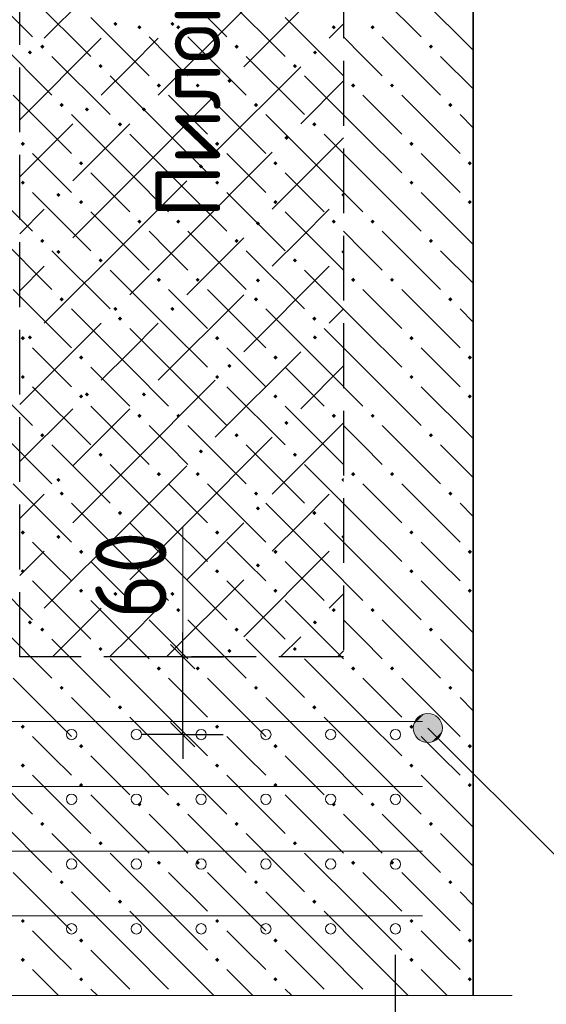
# Model space of a CAD drawing. Header units: millimetres. Extents: x 0 to 50400, y 0 to 35640.
# Tile 45 of 52: x 17240 to 19191, y 25236 to 28884. Entities that reach past the tile are written whole.
import ezdxf

# ---------------------------------------------------------------- set-up
doc = ezdxf.new("R2010")
doc.units = ezdxf.units.MM
doc.linetypes.add('______2', pattern=[324, 240, -84])
for name, color, linetype, lineweight in [('Standard', 7, 'Continuous', 25), ('ЖБ Перекрытие верхний уровень', 7, 'Continuous', 35), ('ЖБ Пилон', 7, 'Continuous', 35), ('Общий01', 7, 'Continuous', 13), ('Размерная линия_ общее', 7, 'Continuous', 13)]:
    doc.layers.add(name, color=color, linetype=linetype, lineweight=lineweight)
doc.layers.add('Вспомогательная арматура', color=7, linetype='Continuous', lineweight=18, true_color=0x656565)
doc.layers.add('Поперечная арматура', color=7, linetype='Continuous', lineweight=18, true_color=0x5a2814)
doc.layers.add('Размерная выноска', color=7, linetype='Continuous')
doc.styles.add('ISOCPEUR', font='txt')

msp = doc.modelspace()

# ---------------------------------------------------------------- hatches: boundary and pattern name
at = {"layer": 'Standard', "linetype": 'Continuous', "lineweight": 13, "transparency": 33554687}
for points in [[(17587.1, 28868.3), (17594.9, 28876.1), (17602.7, 28868.3), (17594.9, 28860.5)], [(17798.3, 28868.3), (17806.1, 28876.1), (17813.9, 28868.3), (17806.1, 28860.5)], [(17270.3, 28762.7), (17278.1, 28770.5), (17285.9, 28762.7), (17278.1, 28754.9)], [(18326.3, 28762.7), (18334.1, 28770.5), (18341.9, 28762.7), (18334.1, 28754.9)], [(18009.5, 28657.1), (18017.3, 28664.9), (18025.1, 28657.1), (18017.3, 28649.3)], [(17481.5, 28551.5), (17489.3, 28559.3), (17497.1, 28551.5), (17489.3, 28543.7)], [(17692.7, 28551.5), (17700.5, 28559.3), (17708.3, 28551.5), (17700.5, 28543.7)], [(18220.7, 28445.9), (18228.5, 28453.7), (18236.3, 28445.9), (18228.5, 28438.1)], [(17903.9, 28340.3), (17911.7, 28348.1), (17919.5, 28340.3), (17911.7, 28332.5)], [(17375.9, 28234.7), (17383.7, 28242.5), (17391.5, 28234.7), (17383.7, 28226.9)], [(18431.9, 28234.7), (18439.7, 28242.5), (18440.3, 28241.9), (18440.3, 28227.5), (18439.7, 28226.9)], [(18115.1, 28129.1), (18122.9, 28136.9), (18130.7, 28129.1), (18122.9, 28121.3)], [(17375.9, 28023.5), (17383.7, 28031.3), (17391.5, 28023.5), (17383.7, 28015.7)], [(18431.9, 28023.5), (18439.7, 28031.3), (18440.3, 28030.7), (18440.3, 28016.3), (18439.7, 28015.7)], [(18115.1, 27917.9), (18122.9, 27925.7), (18130.7, 27917.9), (18122.9, 27910.1)], [(17587.1, 27812.3), (17594.9, 27820.1), (17602.7, 27812.3), (17594.9, 27804.5)], [(17798.3, 27812.3), (17806.1, 27820.1), (17813.9, 27812.3), (17806.1, 27804.5)], [(17270.3, 27706.7), (17278.1, 27714.5), (17285.9, 27706.7), (17278.1, 27698.9)], [(18326.3, 27706.7), (18334.1, 27714.5), (18341.9, 27706.7), (18334.1, 27698.9)], [(18009.5, 27601.1), (18017.3, 27608.9), (18025.1, 27601.1), (18017.3, 27593.3)], [(17481.5, 27495.5), (17489.3, 27503.3), (17497.1, 27495.5), (17489.3, 27487.7)], [(17692.7, 27495.5), (17700.5, 27503.3), (17708.3, 27495.5), (17700.5, 27487.7)], [(18220.7, 27389.9), (18228.5, 27397.7), (18236.3, 27389.9), (18228.5, 27382.1)], [(17903.9, 27284.3), (17911.7, 27292.1), (17919.5, 27284.3), (17911.7, 27276.5)], [(17375.9, 27178.7), (17383.7, 27186.5), (17391.5, 27178.7), (17383.7, 27170.9)], [(18431.9, 27178.7), (18439.7, 27186.5), (18440.3, 27185.9), (18440.3, 27171.5), (18439.7, 27170.9)], [(18115.1, 27073.1), (18122.9, 27080.9), (18130.7, 27073.1), (18122.9, 27065.3)], [(17375.9, 26967.5), (17383.7, 26975.3), (17391.5, 26967.5), (17383.7, 26959.7)], [(18431.9, 26967.5), (18439.7, 26975.3), (18440.3, 26974.7), (18440.3, 26960.3), (18439.7, 26959.7)], [(18115.1, 26861.9), (18122.9, 26869.7), (18130.7, 26861.9), (18122.9, 26854.1)], [(17587.1, 26756.3), (17594.9, 26764.1), (17602.7, 26756.3), (17594.9, 26748.5)], [(17798.3, 26756.3), (17806.1, 26764.1), (17813.9, 26756.3), (17806.1, 26748.5)], [(17270.3, 26650.7), (17278.1, 26658.5), (17285.9, 26650.7), (17278.1, 26642.9)], [(18326.3, 26650.7), (18334.1, 26658.5), (18341.9, 26650.7), (18334.1, 26642.9)], [(18009.5, 26545.1), (18017.3, 26552.9), (18025.1, 26545.1), (18017.3, 26537.3)]]:
    msp.add_hatch(color=7, dxfattribs=at).paths.add_polyline_path(points, flags=16)
at = {"layer": 'ЖБ Перекрытие верхний уровень', "linetype": 'Continuous', "lineweight": 18, "transparency": 33554687}
for points in [[(17675.9, 28856.3), (17683.7, 28864.1), (17691.5, 28856.3), (17683.7, 28848.5)], [(17819.9, 28856.3), (17827.7, 28864.1), (17835.5, 28856.3), (17827.7, 28848.5)], [(18395.9, 28856.3), (18403.7, 28864.1), (18411.5, 28856.3), (18403.7, 28848.5)], [(18539.9, 28856.3), (18547.7, 28864.1), (18555.5, 28856.3), (18547.7, 28848.5)], [(17315.9, 28784.3), (17323.7, 28792.1), (17331.5, 28784.3), (17323.7, 28776.5)], [(18035.9, 28784.3), (18043.7, 28792.1), (18051.5, 28784.3), (18043.7, 28776.5)], [(18755.9, 28784.3), (18763.7, 28792.1), (18771.5, 28784.3), (18763.7, 28776.5)], [(17531.9, 28712.3), (17539.7, 28720.1), (17547.5, 28712.3), (17539.7, 28704.5)], [(18251.9, 28712.3), (18259.7, 28720.1), (18267.5, 28712.3), (18259.7, 28704.5)], [(17747.9, 28640.3), (17755.7, 28648.1), (17763.5, 28640.3), (17755.7, 28632.5)], [(17891.9, 28640.3), (17899.7, 28648.1), (17907.5, 28640.3), (17899.7, 28632.5)], [(18467.9, 28640.3), (18475.7, 28648.1), (18483.5, 28640.3), (18475.7, 28632.5)], [(18611.9, 28640.3), (18619.7, 28648.1), (18627.5, 28640.3), (18619.7, 28632.5)], [(17387.9, 28568.3), (17395.7, 28576.1), (17403.5, 28568.3), (17395.7, 28560.5)], [(18107.9, 28568.3), (18115.7, 28576.1), (18123.5, 28568.3), (18115.7, 28560.5)], [(18827.9, 28568.3), (18835.7, 28576.1), (18843.5, 28568.3), (18835.7, 28560.5)], [(17603.9, 28496.3), (17611.7, 28504.1), (17619.5, 28496.3), (17611.7, 28488.5)], [(18323.9, 28496.3), (18331.7, 28504.1), (18339.5, 28496.3), (18331.7, 28488.5)], [(17243.9, 28424.3), (17251.7, 28432.1), (17259.5, 28424.3), (17251.7, 28416.5)], [(17963.9, 28424.3), (17971.7, 28432.1), (17979.5, 28424.3), (17971.7, 28416.5)], [(18683.9, 28424.3), (18691.7, 28432.1), (18699.5, 28424.3), (18691.7, 28416.5)], [(17459.9, 28352.3), (17467.7, 28360.1), (17475.5, 28352.3), (17467.7, 28344.5)], [(18179.9, 28352.3), (18187.7, 28360.1), (18195.5, 28352.3), (18187.7, 28344.5)], [(18899.9, 28352.3), (18907.7, 28360.1), (18915.5, 28352.3), (18907.7, 28344.5)], [(17243.9, 28280.3), (17251.7, 28288.1), (17259.5, 28280.3), (17251.7, 28272.5)], [(17963.9, 28280.3), (17971.7, 28288.1), (17979.5, 28280.3), (17971.7, 28272.5)], [(18683.9, 28280.3), (18691.7, 28288.1), (18699.5, 28280.3), (18691.7, 28272.5)], [(17459.9, 28208.3), (17467.7, 28216.1), (17475.5, 28208.3), (17467.7, 28200.5)], [(18179.9, 28208.3), (18187.7, 28216.1), (18195.5, 28208.3), (18187.7, 28200.5)], [(18899.9, 28208.3), (18907.7, 28216.1), (18915.5, 28208.3), (18907.7, 28200.5)], [(17675.9, 28136.3), (17683.7, 28144.1), (17691.5, 28136.3), (17683.7, 28128.5)], [(17819.9, 28136.3), (17827.7, 28144.1), (17835.5, 28136.3), (17827.7, 28128.5)], [(18395.9, 28136.3), (18403.7, 28144.1), (18411.5, 28136.3), (18403.7, 28128.5)], [(18539.9, 28136.3), (18547.7, 28144.1), (18555.5, 28136.3), (18547.7, 28128.5)], [(17315.9, 28064.3), (17323.7, 28072.1), (17331.5, 28064.3), (17323.7, 28056.5)], [(18035.9, 28064.3), (18043.7, 28072.1), (18051.5, 28064.3), (18043.7, 28056.5)], [(18755.9, 28064.3), (18763.7, 28072.1), (18771.5, 28064.3), (18763.7, 28056.5)], [(17531.9, 27992.3), (17539.7, 28000.1), (17547.5, 27992.3), (17539.7, 27984.5)], [(18251.9, 27992.3), (18259.7, 28000.1), (18267.5, 27992.3), (18259.7, 27984.5)], [(17747.9, 27920.3), (17755.7, 27928.1), (17763.5, 27920.3), (17755.7, 27912.5)], [(17891.9, 27920.3), (17899.7, 27928.1), (17907.5, 27920.3), (17899.7, 27912.5)], [(18467.9, 27920.3), (18475.7, 27928.1), (18483.5, 27920.3), (18475.7, 27912.5)], [(18611.9, 27920.3), (18619.7, 27928.1), (18627.5, 27920.3), (18619.7, 27912.5)], [(17387.9, 27848.3), (17395.7, 27856.1), (17403.5, 27848.3), (17395.7, 27840.5)], [(18107.9, 27848.3), (18115.7, 27856.1), (18123.5, 27848.3), (18115.7, 27840.5)], [(18827.9, 27848.3), (18835.7, 27856.1), (18843.5, 27848.3), (18835.7, 27840.5)], [(17603.9, 27776.3), (17611.7, 27784.1), (17619.5, 27776.3), (17611.7, 27768.5)], [(18323.9, 27776.3), (18331.7, 27784.1), (18339.5, 27776.3), (18331.7, 27768.5)], [(17243.9, 27704.3), (17251.7, 27712.1), (17259.5, 27704.3), (17251.7, 27696.5)], [(17963.9, 27704.3), (17971.7, 27712.1), (17979.5, 27704.3), (17971.7, 27696.5)], [(18683.9, 27704.3), (18691.7, 27712.1), (18699.5, 27704.3), (18691.7, 27696.5)], [(17459.9, 27632.3), (17467.7, 27640.1), (17475.5, 27632.3), (17467.7, 27624.5)], [(18179.9, 27632.3), (18187.7, 27640.1), (18195.5, 27632.3), (18187.7, 27624.5)], [(18899.9, 27632.3), (18907.7, 27640.1), (18915.5, 27632.3), (18907.7, 27624.5)], [(17243.9, 27560.3), (17251.7, 27568.1), (17259.5, 27560.3), (17251.7, 27552.5)], [(17963.9, 27560.3), (17971.7, 27568.1), (17979.5, 27560.3), (17971.7, 27552.5)], [(18683.9, 27560.3), (18691.7, 27568.1), (18699.5, 27560.3), (18691.7, 27552.5)], [(17459.9, 27488.3), (17467.7, 27496.1), (17475.5, 27488.3), (17467.7, 27480.5)], [(18179.9, 27488.3), (18187.7, 27496.1), (18195.5, 27488.3), (18187.7, 27480.5)], [(18899.9, 27488.3), (18907.7, 27496.1), (18915.5, 27488.3), (18907.7, 27480.5)], [(17675.9, 27416.3), (17683.7, 27424.1), (17691.5, 27416.3), (17683.7, 27408.5)], [(17819.9, 27416.3), (17827.7, 27424.1), (17835.5, 27416.3), (17827.7, 27408.5)], [(18395.9, 27416.3), (18403.7, 27424.1), (18411.5, 27416.3), (18403.7, 27408.5)], [(18539.9, 27416.3), (18547.7, 27424.1), (18555.5, 27416.3), (18547.7, 27408.5)], [(17315.9, 27344.3), (17323.7, 27352.1), (17331.5, 27344.3), (17323.7, 27336.5)], [(18035.9, 27344.3), (18043.7, 27352.1), (18051.5, 27344.3), (18043.7, 27336.5)], [(18755.9, 27344.3), (18763.7, 27352.1), (18771.5, 27344.3), (18763.7, 27336.5)], [(17531.9, 27272.3), (17539.7, 27280.1), (17547.5, 27272.3), (17539.7, 27264.5)], [(18251.9, 27272.3), (18259.7, 27280.1), (18267.5, 27272.3), (18259.7, 27264.5)], [(17747.9, 27200.3), (17755.7, 27208.1), (17763.5, 27200.3), (17755.7, 27192.5)], [(17891.9, 27200.3), (17899.7, 27208.1), (17907.5, 27200.3), (17899.7, 27192.5)], [(18467.9, 27200.3), (18475.7, 27208.1), (18483.5, 27200.3), (18475.7, 27192.5)], [(18611.9, 27200.3), (18619.7, 27208.1), (18627.5, 27200.3), (18619.7, 27192.5)], [(17387.9, 27128.3), (17395.7, 27136.1), (17403.5, 27128.3), (17395.7, 27120.5)], [(18107.9, 27128.3), (18115.7, 27136.1), (18123.5, 27128.3), (18115.7, 27120.5)], [(18827.9, 27128.3), (18835.7, 27136.1), (18843.5, 27128.3), (18835.7, 27120.5)], [(17603.9, 27056.3), (17611.7, 27064.1), (17619.5, 27056.3), (17611.7, 27048.5)], [(18323.9, 27056.3), (18331.7, 27064.1), (18339.5, 27056.3), (18331.7, 27048.5)], [(17243.9, 26984.3), (17251.7, 26992.1), (17259.5, 26984.3), (17251.7, 26976.5)], [(17963.9, 26984.3), (17971.7, 26992.1), (17979.5, 26984.3), (17971.7, 26976.5)], [(18683.9, 26984.3), (18691.7, 26992.1), (18699.5, 26984.3), (18691.7, 26976.5)], [(17459.9, 26912.3), (17467.7, 26920.1), (17475.5, 26912.3), (17467.7, 26904.5)], [(18179.9, 26912.3), (18187.7, 26920.1), (18195.5, 26912.3), (18187.7, 26904.5)], [(18899.9, 26912.3), (18907.7, 26920.1), (18915.5, 26912.3), (18907.7, 26904.5)], [(17243.9, 26840.3), (17251.7, 26848.1), (17259.5, 26840.3), (17251.7, 26832.5)], [(17963.9, 26840.3), (17971.7, 26848.1), (17979.5, 26840.3), (17971.7, 26832.5)], [(18683.9, 26840.3), (18691.7, 26848.1), (18699.5, 26840.3), (18691.7, 26832.5)], [(17459.9, 26768.3), (17467.7, 26776.1), (17475.5, 26768.3), (17467.7, 26760.5)], [(18179.9, 26768.3), (18187.7, 26776.1), (18195.5, 26768.3), (18187.7, 26760.5)], [(18899.9, 26768.3), (18907.7, 26776.1), (18915.5, 26768.3), (18907.7, 26760.5)], [(17675.9, 26696.3), (17683.7, 26704.1), (17691.5, 26696.3), (17683.7, 26688.5)], [(17819.9, 26696.3), (17827.7, 26704.1), (17835.5, 26696.3), (17827.7, 26688.5)], [(18395.9, 26696.3), (18403.7, 26704.1), (18411.5, 26696.3), (18403.7, 26688.5)], [(18539.9, 26696.3), (18547.7, 26704.1), (18555.5, 26696.3), (18547.7, 26688.5)], [(17315.9, 26624.3), (17323.7, 26632.1), (17331.5, 26624.3), (17323.7, 26616.5)], [(18035.9, 26624.3), (18043.7, 26632.1), (18051.5, 26624.3), (18043.7, 26616.5)], [(18755.9, 26624.3), (18763.7, 26632.1), (18771.5, 26624.3), (18763.7, 26616.5)], [(17531.9, 26552.3), (17539.7, 26560.1), (17547.5, 26552.3), (17539.7, 26544.5)], [(18251.9, 26552.3), (18259.7, 26560.1), (18267.5, 26552.3), (18259.7, 26544.5)], [(17747.9, 26480.3), (17755.7, 26488.1), (17763.5, 26480.3), (17755.7, 26472.5)], [(17891.9, 26480.3), (17899.7, 26488.1), (17907.5, 26480.3), (17899.7, 26472.5)], [(18467.9, 26480.3), (18475.7, 26488.1), (18483.5, 26480.3), (18475.7, 26472.5)], [(18611.9, 26480.3), (18619.7, 26488.1), (18627.5, 26480.3), (18619.7, 26472.5)], [(17387.9, 26408.3), (17395.7, 26416.1), (17403.5, 26408.3), (17395.7, 26400.5)], [(18107.9, 26408.3), (18115.7, 26416.1), (18123.5, 26408.3), (18115.7, 26400.5)], [(18827.9, 26408.3), (18835.7, 26416.1), (18843.5, 26408.3), (18835.7, 26400.5)], [(17603.9, 26336.3), (17611.7, 26344.1), (17619.5, 26336.3), (17611.7, 26328.5)], [(18323.9, 26336.3), (18331.7, 26344.1), (18339.5, 26336.3), (18331.7, 26328.5)], [(17243.9, 26264.3), (17251.7, 26272.1), (17259.5, 26264.3), (17251.7, 26256.5)], [(17963.9, 26264.3), (17971.7, 26272.1), (17979.5, 26264.3), (17971.7, 26256.5)], [(18683.9, 26264.3), (18691.7, 26272.1), (18699.5, 26264.3), (18691.7, 26256.5)], [(17459.9, 26192.3), (17467.7, 26200.1), (17475.5, 26192.3), (17467.7, 26184.5)], [(18179.9, 26192.3), (18187.7, 26200.1), (18195.5, 26192.3), (18187.7, 26184.5)], [(18899.9, 26192.3), (18907.7, 26200.1), (18915.5, 26192.3), (18907.7, 26184.5)], [(17243.9, 26120.3), (17251.7, 26128.1), (17259.5, 26120.3), (17251.7, 26112.5)], [(17963.9, 26120.3), (17971.7, 26128.1), (17979.5, 26120.3), (17971.7, 26112.5)], [(18683.9, 26120.3), (18691.7, 26128.1), (18699.5, 26120.3), (18691.7, 26112.5)], [(17459.9, 26048.3), (17467.7, 26056.1), (17475.5, 26048.3), (17467.7, 26040.5)], [(18179.9, 26048.3), (18187.7, 26056.1), (18195.5, 26048.3), (18187.7, 26040.5)], [(18899.9, 26048.3), (18907.7, 26056.1), (18915.5, 26048.3), (18907.7, 26040.5)], [(17675.9, 25976.3), (17683.7, 25984.1), (17691.5, 25976.3), (17683.7, 25968.5)], [(17819.9, 25976.3), (17827.7, 25984.1), (17835.5, 25976.3), (17827.7, 25968.5)], [(18395.9, 25976.3), (18403.7, 25984.1), (18411.5, 25976.3), (18403.7, 25968.5)], [(18539.9, 25976.3), (18547.7, 25984.1), (18555.5, 25976.3), (18547.7, 25968.5)], [(17315.9, 25904.3), (17323.7, 25912.1), (17331.5, 25904.3), (17323.7, 25896.5)], [(18035.9, 25904.3), (18043.7, 25912.1), (18051.5, 25904.3), (18043.7, 25896.5)], [(18755.9, 25904.3), (18763.7, 25912.1), (18771.5, 25904.3), (18763.7, 25896.5)], [(17531.9, 25832.3), (17539.7, 25840.1), (17547.5, 25832.3), (17539.7, 25824.5)], [(18251.9, 25832.3), (18259.7, 25840.1), (18267.5, 25832.3), (18259.7, 25824.5)], [(17747.9, 25760.3), (17755.7, 25768.1), (17763.5, 25760.3), (17755.7, 25752.5)], [(17891.9, 25760.3), (17899.7, 25768.1), (17907.5, 25760.3), (17899.7, 25752.5)], [(18467.9, 25760.3), (18475.7, 25768.1), (18483.5, 25760.3), (18475.7, 25752.5)], [(18611.9, 25760.3), (18619.7, 25768.1), (18627.5, 25760.3), (18619.7, 25752.5)], [(17387.9, 25688.3), (17395.7, 25696.1), (17403.5, 25688.3), (17395.7, 25680.5)], [(18107.9, 25688.3), (18115.7, 25696.1), (18123.5, 25688.3), (18115.7, 25680.5)], [(18827.9, 25688.3), (18835.7, 25696.1), (18843.5, 25688.3), (18835.7, 25680.5)], [(17603.9, 25616.3), (17611.7, 25624.1), (17619.5, 25616.3), (17611.7, 25608.5)], [(18323.9, 25616.3), (18331.7, 25624.1), (18339.5, 25616.3), (18331.7, 25608.5)], [(17243.9, 25544.3), (17251.7, 25552.1), (17259.5, 25544.3), (17251.7, 25536.5)], [(17963.9, 25544.3), (17971.7, 25552.1), (17979.5, 25544.3), (17971.7, 25536.5)], [(18683.9, 25544.3), (18691.7, 25552.1), (18699.5, 25544.3), (18691.7, 25536.5)], [(17459.9, 25472.3), (17467.7, 25480.1), (17475.5, 25472.3), (17467.7, 25464.5)], [(18179.9, 25472.3), (18187.7, 25480.1), (18195.5, 25472.3), (18187.7, 25464.5)], [(18899.9, 25472.3), (18907.7, 25480.1), (18915.5, 25472.3), (18907.7, 25464.5)], [(17243.9, 25400.3), (17251.7, 25408.1), (17259.5, 25400.3), (17251.7, 25392.5)], [(17963.9, 25400.3), (17971.7, 25408.1), (17979.5, 25400.3), (17971.7, 25392.5)], [(18683.9, 25400.3), (18691.7, 25408.1), (18699.5, 25400.3), (18691.7, 25392.5)], [(17459.9, 25328.3), (17467.7, 25336.1), (17475.5, 25328.3), (17467.7, 25320.5)], [(18179.9, 25328.3), (18187.7, 25336.1), (18195.5, 25328.3), (18187.7, 25320.5)], [(18899.9, 25328.3), (18907.7, 25336.1), (18915.5, 25328.3), (18907.7, 25320.5)]]:
    msp.add_hatch(color=7, dxfattribs=at).paths.add_polyline_path(points, flags=16)
at = {"layer": 'Общий01', "linetype": 'Continuous', "lineweight": 13, "transparency": 33554687}
for points in [[(18700.4, 26273.2), (18738.6, 26311.4), (18714.1, 26297.6)], [(18738.6, 26311.4), (18700.4, 26273.2), (18700.4, 26245.7)], [(18738.6, 26311.4), (18700.4, 26245.7), (18766.1, 26311.4)], [(18766.1, 26311.4), (18700.4, 26245.7), (18714.1, 26221.3)], [(18766.1, 26311.4), (18714.1, 26221.3), (18790.5, 26297.6)], [(18790.5, 26297.6), (18714.1, 26221.3), (18738.6, 26207.5)], [(18790.5, 26297.6), (18738.6, 26207.5), (18804.2, 26273.2)], [(18804.2, 26273.2), (18738.6, 26207.5), (18766.1, 26207.5)], [(18804.2, 26273.2), (18766.1, 26207.5), (18804.2, 26245.7)], [(18804.2, 26245.7), (18766.1, 26207.5), (18790.5, 26221.3)]]:
    msp.add_hatch(color=7, dxfattribs=at).paths.add_polyline_path(points)

# ---------------------------------------------------------------- linework, layer by layer
at = {"layer": 'Standard', "color": 253, "linetype": 'Continuous', "lineweight": 13, "true_color": 0xa0a0a0, "transparency": 33554687}
for p, q in [((17647.7, 29132.3), (17330.9, 28815.5)), ((18386.9, 29026.7), (18070.1, 28709.9)), ((18070.1, 28921.1), (17753.3, 28604.3)), ((18440.3, 28868.9), (18386.9, 28815.5)), ((17542.1, 28815.5), (17240.3, 28513.7)), ((17647.7, 28709.9), (17753.3, 28815.5)), ((17542.1, 28604.3), (17647.7, 28709.9)), ((18281.3, 28709.9), (17964.5, 28393.1)), ((18440.3, 28657.7), (18281.3, 28498.7)), ((17647.7, 28287.5), (17964.5, 28604.3)), ((17436.5, 28498.7), (17240.3, 28302.5)), ((17647.7, 28498.7), (17436.5, 28287.5)), ((18440.3, 28446.5), (18175.7, 28181.9)), ((17858.9, 28076.3), (18175.7, 28393.1)), ((17647.7, 28287.5), (17436.5, 28076.3)), ((17858.9, 28287.5), (17647.7, 28076.3)), ((17240.3, 28091.3), (17330.9, 28181.9)), ((18281.3, 28076.3), (18386.9, 28181.9)), ((17647.7, 28076.3), (17330.9, 27759.5)), ((17858.9, 28076.3), (17647.7, 27865.1)), ((18070.1, 28076.3), (17858.9, 27865.1)), ((18175.7, 27970.7), (18281.3, 28076.3)), ((17330.9, 27970.7), (17240.3, 27880.1)), ((18386.9, 27970.7), (18070.1, 27653.9)), ((18070.1, 27865.1), (17753.3, 27548.3)), ((18440.3, 27812.9), (18386.9, 27759.5)), ((17542.1, 27759.5), (17240.3, 27457.7)), ((17647.7, 27653.9), (17753.3, 27759.5)), ((17542.1, 27548.3), (17647.7, 27653.9)), ((18281.3, 27653.9), (17964.5, 27337.1)), ((18440.3, 27601.7), (18281.3, 27442.7)), ((17647.7, 27231.5), (17964.5, 27548.3)), ((17436.5, 27442.7), (17240.3, 27246.5)), ((17647.7, 27442.7), (17436.5, 27231.5)), ((18440.3, 27390.5), (18175.7, 27125.9)), ((17858.9, 27020.3), (18175.7, 27337.1)), ((17647.7, 27231.5), (17436.5, 27020.3)), ((17858.9, 27231.5), (17647.7, 27020.3)), ((17240.3, 27035.3), (17330.9, 27125.9)), ((18281.3, 27020.3), (18386.9, 27125.9)), ((17647.7, 27020.3), (17330.9, 26703.5)), ((17858.9, 27020.3), (17647.7, 26809.1)), ((18070.1, 27020.3), (17858.9, 26809.1)), ((18175.7, 26914.7), (18281.3, 27020.3)), ((17330.9, 26914.7), (17240.3, 26824.1)), ((18386.9, 26914.7), (18070.1, 26597.9)), ((18070.1, 26809.1), (17784.5, 26523.4)), ((18440.3, 26756.9), (18386.9, 26703.5)), ((17542.1, 26703.5), (17362.1, 26523.4)), ((17647.7, 26597.9), (17753.3, 26703.5)), ((17573.3, 26523.4), (17647.7, 26597.9)), ((18281.3, 26597.9), (18206.9, 26523.4)), ((18440.3, 26545.7), (18418.1, 26523.4))]:
    msp.add_line(p, q, dxfattribs=at)
at = {"layer": 'Standard', "color": 7, "linetype": 'Continuous', "lineweight": -3, "transparency": 33554687}
for p, q in [((17844.1, 26523.4), (17844.1, 26613.4)), ((17844.1, 26235.4), (17844.1, 26523.4)), ((17844.1, 26235.4), (17844.1, 26145.4))]:
    msp.add_line(p, q, dxfattribs=at)
at = {"layer": 'Standard', "color": 7, "linetype": 'Continuous', "lineweight": 25, "transparency": 33554687}
for p, q in [((17889.1, 26478.4), (17799.1, 26568.4)), ((17889.1, 26190.4), (17799.1, 26280.4))]:
    msp.add_line(p, q, dxfattribs=at)
at = {"layer": 'Standard', "color": 251, "linetype": 'Continuous', "lineweight": -3, "true_color": 0x656565, "transparency": 33554687}
for p, q in [((17844.1, 26523.4), (17694.1, 26523.4)), ((17844.1, 26523.4), (17994.1, 26523.4)), ((17844.1, 26523.4), (17912.3, 26523.4)), ((17844.1, 26235.4), (17694.1, 26235.4)), ((17844.1, 26235.4), (17994.1, 26235.4)), ((17844.1, 26235.4), (17912.3, 26235.4))]:
    msp.add_line(p, q, dxfattribs=at)
msp.add_lwpolyline([(18632.3, 24756), (18632.3, 25316.5), (18632.3, 25316.5), (18632.3, 25419.4)], dxfattribs=at)
at = {"layer": 'Вспомогательная арматура', "color": 251, "linetype": 'Continuous', "lineweight": 18, "true_color": 0x656565, "transparency": 33554687}
for p, q in [((16131.5, 26283.4), (18733.1, 26283.4)), ((16131.5, 26283.4), (18733.1, 26283.4)), ((16131.5, 26043.4), (18733.1, 26043.4)), ((16131.5, 26043.4), (18733.1, 26043.4)), ((16131.5, 25803.4), (18733.1, 25803.4)), ((16131.5, 25803.4), (18733.1, 25803.4)), ((16131.5, 25563.4), (18733.1, 25563.4)), ((16131.5, 25563.4), (18733.1, 25563.4))]:
    msp.add_line(p, q, dxfattribs=at)
at = {"layer": 'ЖБ Перекрытие верхний уровень', "color": 7, "linetype": 'Continuous', "lineweight": 35, "transparency": 33554687}
msp.add_line((18920.3, 25268.1), (18920.3, 32735.8), dxfattribs=at)
at = {"layer": 'ЖБ Перекрытие верхний уровень', "color": 9, "linetype": 'Continuous', "lineweight": 18, "true_color": 0xc7c7c7, "transparency": 33554687}
for p, q in [((17071.7, 29036.3), (17287.7, 28820.3)), ((17791.7, 29036.3), (18007.7, 28820.3)), ((18511.7, 29036.3), (18727.7, 28820.3)), ((17287.7, 28964.3), (17503.7, 28748.3)), ((18007.7, 28964.3), (18223.7, 28748.3)), ((18727.7, 28964.3), (18920.3, 28771.7)), ((17503.7, 28892.3), (17719.7, 28676.3)), ((18223.7, 28892.3), (18439.7, 28676.3)), ((17143.7, 28820.3), (17359.7, 28604.3)), ((17791.7, 28748.3), (17719.7, 28820.3)), ((17863.7, 28820.3), (18079.7, 28604.3)), ((18511.7, 28748.3), (18439.7, 28820.3)), ((18583.7, 28820.3), (18799.7, 28604.3)), ((17359.7, 28748.3), (17575.7, 28532.3)), ((17863.7, 28676.3), (17791.7, 28748.3)), ((18079.7, 28748.3), (18295.7, 28532.3)), ((18583.7, 28676.3), (18511.7, 28748.3)), ((18799.7, 28748.3), (18920.3, 28627.7)), ((17791.7, 28460.3), (17575.7, 28676.3)), ((18511.7, 28460.3), (18295.7, 28676.3)), ((17215.7, 28604.3), (17431.7, 28388.3)), ((17791.7, 28604.3), (17935.7, 28460.3)), ((17935.7, 28604.3), (18151.7, 28388.3)), ((18511.7, 28604.3), (18655.7, 28460.3)), ((18655.7, 28604.3), (18871.7, 28388.3)), ((17647.7, 28316.3), (17431.7, 28532.3)), ((18367.7, 28316.3), (18151.7, 28532.3)), ((18920.3, 28483.7), (18871.7, 28532.3)), ((17647.7, 28460.3), (17791.7, 28316.3)), ((17791.7, 28460.3), (17935.7, 28316.3)), ((18367.7, 28460.3), (18511.7, 28316.3)), ((18511.7, 28460.3), (18655.7, 28316.3)), ((17359.7, 28316.3), (17287.7, 28388.3)), ((18079.7, 28316.3), (18007.7, 28388.3)), ((18799.7, 28316.3), (18727.7, 28388.3)), ((17071.7, 28316.3), (17287.7, 28100.3)), ((17431.7, 28244.3), (17359.7, 28316.3)), ((17503.7, 28316.3), (17647.7, 28172.3)), ((17647.7, 28316.3), (17791.7, 28172.3)), ((17791.7, 28316.3), (18007.7, 28100.3)), ((18151.7, 28244.3), (18079.7, 28316.3)), ((18223.7, 28316.3), (18367.7, 28172.3)), ((18367.7, 28316.3), (18511.7, 28172.3)), ((18511.7, 28316.3), (18727.7, 28100.3)), ((18871.7, 28244.3), (18799.7, 28316.3)), ((17287.7, 28244.3), (17503.7, 28028.3)), ((18007.7, 28244.3), (18223.7, 28028.3)), ((18727.7, 28244.3), (18920.3, 28051.7)), ((17503.7, 28172.3), (17719.7, 27956.3)), ((18223.7, 28172.3), (18439.7, 27956.3)), ((17143.7, 28100.3), (17359.7, 27884.3)), ((17791.7, 28028.3), (17719.7, 28100.3)), ((17863.7, 28100.3), (18079.7, 27884.3)), ((18511.7, 28028.3), (18439.7, 28100.3)), ((18583.7, 28100.3), (18799.7, 27884.3)), ((17359.7, 28028.3), (17575.7, 27812.3)), ((17863.7, 27956.3), (17791.7, 28028.3)), ((18079.7, 28028.3), (18295.7, 27812.3)), ((18583.7, 27956.3), (18511.7, 28028.3)), ((18799.7, 28028.3), (18920.3, 27907.7)), ((17791.7, 27740.3), (17575.7, 27956.3)), ((18511.7, 27740.3), (18295.7, 27956.3)), ((17215.7, 27884.3), (17431.7, 27668.3)), ((17791.7, 27884.3), (17935.7, 27740.3)), ((17935.7, 27884.3), (18151.7, 27668.3)), ((18511.7, 27884.3), (18655.7, 27740.3)), ((18655.7, 27884.3), (18871.7, 27668.3)), ((17647.7, 27596.3), (17431.7, 27812.3)), ((18367.7, 27596.3), (18151.7, 27812.3)), ((18920.3, 27763.7), (18871.7, 27812.3)), ((17647.7, 27740.3), (17791.7, 27596.3)), ((17791.7, 27740.3), (17935.7, 27596.3)), ((18367.7, 27740.3), (18511.7, 27596.3)), ((18511.7, 27740.3), (18655.7, 27596.3)), ((17359.7, 27596.3), (17287.7, 27668.3)), ((18079.7, 27596.3), (18007.7, 27668.3)), ((18799.7, 27596.3), (18727.7, 27668.3)), ((17071.7, 27596.3), (17287.7, 27380.3)), ((17431.7, 27524.3), (17359.7, 27596.3)), ((17503.7, 27596.3), (17647.7, 27452.3)), ((17647.7, 27596.3), (17791.7, 27452.3)), ((17791.7, 27596.3), (18007.7, 27380.3)), ((18151.7, 27524.3), (18079.7, 27596.3)), ((18223.7, 27596.3), (18367.7, 27452.3)), ((18367.7, 27596.3), (18511.7, 27452.3)), ((18511.7, 27596.3), (18727.7, 27380.3)), ((18871.7, 27524.3), (18799.7, 27596.3)), ((17287.7, 27524.3), (17503.7, 27308.3)), ((18007.7, 27524.3), (18223.7, 27308.3)), ((18727.7, 27524.3), (18920.3, 27331.7)), ((17503.7, 27452.3), (17719.7, 27236.3)), ((18223.7, 27452.3), (18439.7, 27236.3)), ((17143.7, 27380.3), (17359.7, 27164.3)), ((17791.7, 27308.3), (17719.7, 27380.3)), ((17863.7, 27380.3), (18079.7, 27164.3)), ((18511.7, 27308.3), (18439.7, 27380.3)), ((18583.7, 27380.3), (18799.7, 27164.3)), ((17359.7, 27308.3), (17575.7, 27092.3)), ((17863.7, 27236.3), (17791.7, 27308.3)), ((18079.7, 27308.3), (18295.7, 27092.3)), ((18583.7, 27236.3), (18511.7, 27308.3)), ((18799.7, 27308.3), (18920.3, 27187.7)), ((17791.7, 27020.3), (17575.7, 27236.3)), ((18511.7, 27020.3), (18295.7, 27236.3)), ((17215.7, 27164.3), (17431.7, 26948.3)), ((17791.7, 27164.3), (17935.7, 27020.3)), ((17935.7, 27164.3), (18151.7, 26948.3)), ((18511.7, 27164.3), (18655.7, 27020.3)), ((18655.7, 27164.3), (18871.7, 26948.3)), ((17647.7, 26876.3), (17431.7, 27092.3)), ((18367.7, 26876.3), (18151.7, 27092.3)), ((18920.3, 27043.7), (18871.7, 27092.3)), ((17647.7, 27020.3), (17791.7, 26876.3)), ((17791.7, 27020.3), (17935.7, 26876.3)), ((18367.7, 27020.3), (18511.7, 26876.3)), ((18511.7, 27020.3), (18655.7, 26876.3)), ((17359.7, 26876.3), (17287.7, 26948.3)), ((18079.7, 26876.3), (18007.7, 26948.3)), ((18799.7, 26876.3), (18727.7, 26948.3)), ((17071.7, 26876.3), (17287.7, 26660.3)), ((17431.7, 26804.3), (17359.7, 26876.3)), ((17503.7, 26876.3), (17647.7, 26732.3)), ((17647.7, 26876.3), (17791.7, 26732.3)), ((17791.7, 26876.3), (18007.7, 26660.3)), ((18151.7, 26804.3), (18079.7, 26876.3)), ((18223.7, 26876.3), (18367.7, 26732.3)), ((18367.7, 26876.3), (18511.7, 26732.3)), ((18511.7, 26876.3), (18727.7, 26660.3)), ((18871.7, 26804.3), (18799.7, 26876.3)), ((17287.7, 26804.3), (17503.7, 26588.3)), ((18007.7, 26804.3), (18223.7, 26588.3)), ((18727.7, 26804.3), (18920.3, 26611.7)), ((17503.7, 26732.3), (17719.7, 26516.3)), ((18223.7, 26732.3), (18439.7, 26516.3)), ((17143.7, 26660.3), (17359.7, 26444.3)), ((17791.7, 26588.3), (17719.7, 26660.3)), ((17863.7, 26660.3), (18079.7, 26444.3)), ((18511.7, 26588.3), (18439.7, 26660.3)), ((18583.7, 26660.3), (18799.7, 26444.3)), ((17359.7, 26588.3), (17575.7, 26372.3)), ((17863.7, 26516.3), (17791.7, 26588.3)), ((18079.7, 26588.3), (18295.7, 26372.3)), ((18583.7, 26516.3), (18511.7, 26588.3)), ((18799.7, 26588.3), (18920.3, 26467.7)), ((17791.7, 26300.3), (17575.7, 26516.3)), ((18511.7, 26300.3), (18295.7, 26516.3)), ((17215.7, 26444.3), (17431.7, 26228.3)), ((17791.7, 26444.3), (17935.7, 26300.3)), ((17935.7, 26444.3), (18151.7, 26228.3)), ((18511.7, 26444.3), (18655.7, 26300.3)), ((18655.7, 26444.3), (18871.7, 26228.3)), ((17647.7, 26156.3), (17431.7, 26372.3)), ((18367.7, 26156.3), (18151.7, 26372.3)), ((18920.3, 26323.7), (18871.7, 26372.3)), ((17647.7, 26300.3), (17791.7, 26156.3)), ((17791.7, 26300.3), (17935.7, 26156.3)), ((18367.7, 26300.3), (18511.7, 26156.3)), ((18511.7, 26300.3), (18655.7, 26156.3)), ((17359.7, 26156.3), (17287.7, 26228.3)), ((18079.7, 26156.3), (18007.7, 26228.3)), ((18799.7, 26156.3), (18727.7, 26228.3)), ((17071.7, 26156.3), (17287.7, 25940.3)), ((17431.7, 26084.3), (17359.7, 26156.3)), ((17503.7, 26156.3), (17647.7, 26012.3)), ((17647.7, 26156.3), (17791.7, 26012.3)), ((17791.7, 26156.3), (18007.7, 25940.3)), ((18151.7, 26084.3), (18079.7, 26156.3)), ((18223.7, 26156.3), (18367.7, 26012.3)), ((18367.7, 26156.3), (18511.7, 26012.3)), ((18511.7, 26156.3), (18727.7, 25940.3)), ((18871.7, 26084.3), (18799.7, 26156.3)), ((17287.7, 26084.3), (17503.7, 25868.3)), ((18007.7, 26084.3), (18223.7, 25868.3)), ((18727.7, 26084.3), (18920.3, 25891.7)), ((17503.7, 26012.3), (17719.7, 25796.3)), ((18223.7, 26012.3), (18439.7, 25796.3)), ((17143.7, 25940.3), (17359.7, 25724.3)), ((17791.7, 25868.3), (17719.7, 25940.3)), ((17863.7, 25940.3), (18079.7, 25724.3)), ((18511.7, 25868.3), (18439.7, 25940.3)), ((18583.7, 25940.3), (18799.7, 25724.3)), ((17359.7, 25868.3), (17575.7, 25652.3)), ((17863.7, 25796.3), (17791.7, 25868.3)), ((18079.7, 25868.3), (18295.7, 25652.3)), ((18583.7, 25796.3), (18511.7, 25868.3)), ((18799.7, 25868.3), (18920.3, 25747.7)), ((17791.7, 25580.3), (17575.7, 25796.3)), ((18511.7, 25580.3), (18295.7, 25796.3)), ((17215.7, 25724.3), (17431.7, 25508.3)), ((17791.7, 25724.3), (17935.7, 25580.3)), ((17935.7, 25724.3), (18151.7, 25508.3)), ((18511.7, 25724.3), (18655.7, 25580.3)), ((18655.7, 25724.3), (18871.7, 25508.3)), ((17647.7, 25436.3), (17431.7, 25652.3)), ((18367.7, 25436.3), (18151.7, 25652.3)), ((18920.3, 25603.7), (18871.7, 25652.3)), ((17647.7, 25580.3), (17791.7, 25436.3)), ((17791.7, 25580.3), (17935.7, 25436.3)), ((18367.7, 25580.3), (18511.7, 25436.3)), ((18511.7, 25580.3), (18655.7, 25436.3)), ((17359.7, 25436.3), (17287.7, 25508.3)), ((18079.7, 25436.3), (18007.7, 25508.3)), ((18799.7, 25436.3), (18727.7, 25508.3)), ((17431.7, 25364.3), (17359.7, 25436.3)), ((17503.7, 25436.3), (17647.7, 25292.3)), ((17647.7, 25436.3), (17791.7, 25292.3)), ((17791.7, 25436.3), (17959.9, 25268.1)), ((18151.7, 25364.3), (18079.7, 25436.3)), ((18223.7, 25436.3), (18367.7, 25292.3)), ((18367.7, 25436.3), (18511.7, 25292.3)), ((18511.7, 25436.3), (18679.9, 25268.1)), ((18871.7, 25364.3), (18799.7, 25436.3)), ((17287.7, 25364.3), (17383.9, 25268.1)), ((18007.7, 25364.3), (18103.9, 25268.1)), ((18727.7, 25364.3), (18823.9, 25268.1)), ((17503.7, 25292.3), (17527.9, 25268.1)), ((18223.7, 25292.3), (18247.9, 25268.1))]:
    msp.add_line(p, q, dxfattribs=at)
at = {"layer": 'ЖБ Пилон', "color": 253, "linetype": '______2', "lineweight": -3, "true_color": 0xababab, "transparency": 33554687}
for p, q in [((17240.3, 26523.4), (17240.3, 31323.4)), ((18440.3, 31323.4), (18440.3, 26523.4)), ((18440.3, 26523.4), (17240.3, 26523.4))]:
    msp.add_line(p, q, dxfattribs=at)
at = {"layer": 'Общий01', "color": 7, "linetype": 'Continuous', "lineweight": 13, "transparency": 33554687}
for p, q in [((18714.1, 26297.6), (18714.1, 26297.6)), ((18790.5, 26297.6), (18790.5, 26297.6)), ((18752.3, 26259.4), (19227.5, 25784.3)), ((18714.1, 26221.3), (18714.1, 26221.3)), ((18790.5, 26221.3), (18790.5, 26221.3))]:
    msp.add_line(p, q, dxfattribs=at)
msp.add_circle((18752.3, 26259.4), 54, dxfattribs=at)
at = {"layer": 'Поперечная арматура', "color": 19, "linetype": 'Continuous', "lineweight": 18, "true_color": 0x5a2814, "transparency": 33554687}
for centre in [(17432.3, 26235.4), (17672.3, 26235.4), (17912.3, 26235.4), (18152.3, 26235.4), (18392.3, 26235.4), (18632.3, 26235.4), (17432.3, 25995.4), (17672.3, 25995.4), (17912.3, 25995.4), (18152.3, 25995.4), (18392.3, 25995.4), (18632.3, 25995.4), (17432.3, 25755.4), (17672.3, 25755.4), (17912.3, 25755.4), (18152.3, 25755.4), (18392.3, 25755.4), (18632.3, 25755.4), (17432.3, 25515.4), (17672.3, 25515.4), (17912.3, 25515.4), (18152.3, 25515.4), (18392.3, 25515.4), (18632.3, 25515.4)]:
    msp.add_circle(centre, 19.2, dxfattribs=at)
at = {"layer": 'Размерная выноска', "color": 7, "linetype": 'Continuous', "lineweight": 13, "transparency": 33554687}
msp.add_line((15162.2, 25268.1), (19064.3, 25268.1), dxfattribs=at)
at = {"layer": 'Размерная линия_ общее', "color": 7, "linetype": 'Continuous', "lineweight": 13, "transparency": 33554687}
msp.add_line((17844.1, 26523.4), (17844.1, 27003.4), dxfattribs=at)

# ---------------------------------------------------------------- texts
at = {"layer": 'Standard', "color": 251, "linetype": 'Continuous', "lineweight": 18, "true_color": 0x575757, "transparency": 33554687, "insert": (17983.7, 28149.1), "char_height": 240, "width": 968.354, "attachment_point": 7, "rotation": 90, "style": 'ISOCPEUR'}
msp.add_mtext('\\W0.94;Пилон', dxfattribs=at)
at = {"layer": 'Standard', "color": 7, "linetype": 'Continuous', "lineweight": 25, "transparency": 33554687, "insert": (17784.1, 26664.4), "char_height": 264, "width": 484.728, "attachment_point": 7, "rotation": 90, "style": 'ISOCPEUR'}
msp.add_mtext('\\W0.87;60', dxfattribs=at)

doc.saveas('drawing.dxf')
